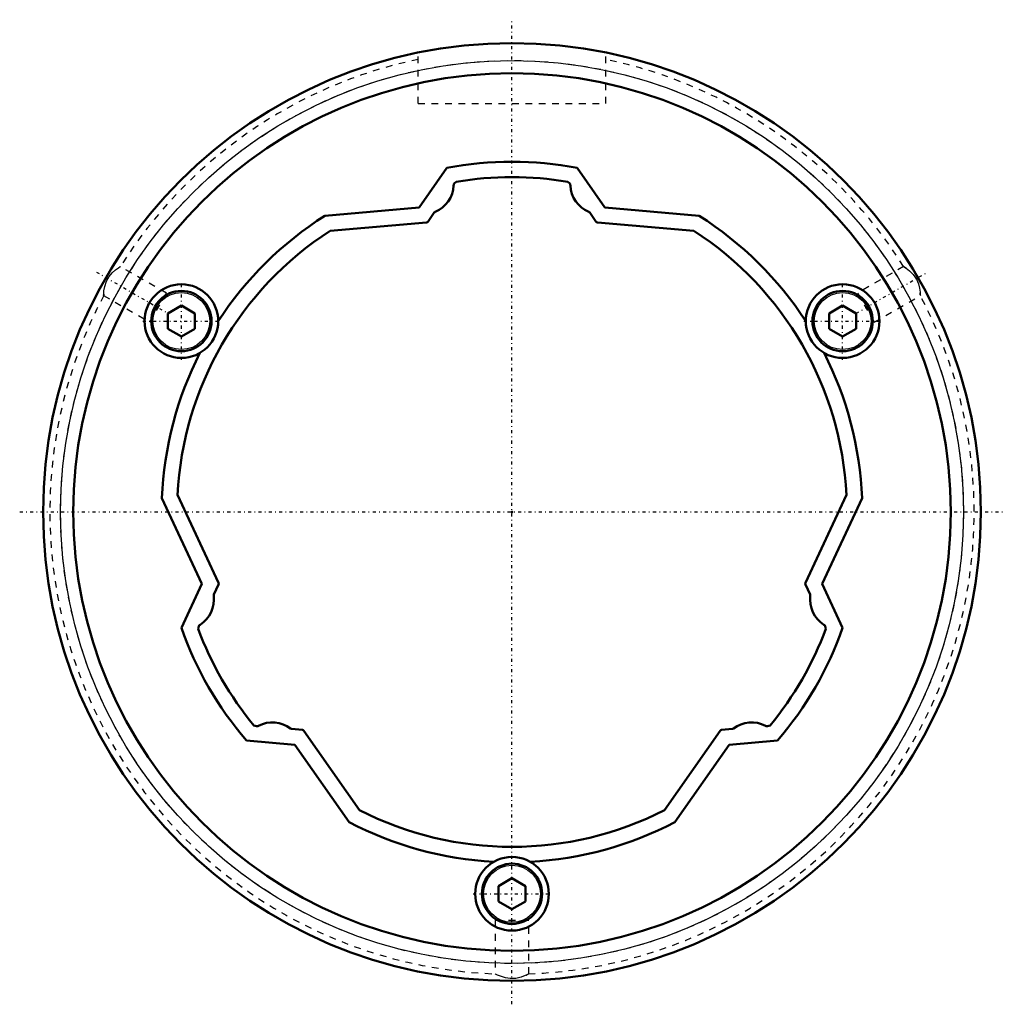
# Model space of a CAD drawing. Header units: millimetres. Extents: x -73 to 74, y -74 to 73.
import ezdxf

# ---------------------------------------------------------------- set-up
doc = ezdxf.new("R2010")
doc.units = ezdxf.units.MM
doc.linetypes.add('Center', pattern=[1.5, 0.45, -0.5, 0.05, -0.5])
doc.linetypes.add('Dashed', pattern=[2, 1, -1])
for name, color, linetype, lineweight in [('2d ConnectionPoints', 7, 'Continuous', 50), ('AM_0', 7, 'Continuous', 50), ('AM_4', 3, 'Continuous', 25), ('AM_7', 7, 'Center', 25), ('AM_9', 6, 'Dashed', 25)]:
    doc.layers.add(name, color=color, linetype=linetype, lineweight=lineweight)

# ---------------------------------------------------------------- blocks, each defined once
blk = doc.blocks.new('1_100L_cylinder_0_in_SLS100L1185_00__2')
at = {"layer": 'AM_0'}
for p, q in [((-9.72, 51.39), (-13.88, 45.45)), ((13.88, 45.45), (9.72, 51.39)), ((-13.88, 45.45), (-27.93, 44.22)), ((27.93, 44.22), (13.88, 45.45)), ((-49.36, 30.81), (-51.36, 29.65)), ((-51.36, 29.65), (-51.36, 27.35)), ((-47.36, 29.65), (-49.36, 30.81)), ((-47.36, 27.35), (-47.36, 29.65)), ((49.36, 30.81), (47.36, 29.65)), ((47.36, 29.65), (47.36, 27.35)), ((51.36, 29.65), (49.36, 30.81)), ((51.36, 27.35), (51.36, 29.65)), ((-51.36, 27.35), (-49.36, 26.19)), ((-49.36, 26.19), (-47.36, 27.35)), ((47.36, 27.35), (49.36, 26.19)), ((49.36, 26.19), (51.36, 27.35)), ((-52.26, 2.08), (-46.3, -10.7)), ((46.3, -10.7), (52.26, 2.08)), ((-46.3, -10.7), (-49.36, -17.28)), ((49.36, -17.28), (46.3, -10.7)), ((-39.64, -34.11), (-32.42, -34.74)), ((-32.42, -34.74), (-24.33, -46.3)), ((24.33, -46.3), (32.42, -34.74)), ((32.42, -34.74), (39.64, -34.11)), ((0, -54.69), (-2, -55.85)), ((-2, -55.85), (-2, -58.15)), ((2, -55.85), (0, -54.69)), ((2, -58.15), (2, -55.85)), ((-2, -58.15), (0, -59.31)), ((0, -59.31), (2, -58.15))]:
    blk.add_line(p, q, dxfattribs=at)
for centre, radius in [((0, 0), 70), ((0, 0), 65.5), ((-49.36, 28.5), 5.5), ((49.36, 28.5), 5.5), ((-49.36, 28.5), 4.5), ((49.36, 28.5), 4.5), ((0, -57), 5.5), ((0, -57), 4.5)]:
    blk.add_circle(centre, radius, dxfattribs=at)
for start, end in [(79.2907, 100.7093), (122.2767, 147.0021), (32.9979, 57.7233), (152.9979, 177.7233), (2.2767, 27.0021), (199.2907, 220.7093), (319.2907, 340.7093), (242.2767, 267.002), (272.998, 297.7233)]:
    blk.add_arc((0, 0), 52.3, start, end, dxfattribs=at)
at = {"layer": 'AM_4'}
for centre, radius in [((0, 0), 67.4), ((-49.36, 28.5), 4.25), ((49.36, 28.5), 4.25), ((0, -57), 4.25)]:
    blk.add_circle(centre, radius, dxfattribs=at)
at = {"layer": 'AM_7'}
for p, q in [((0, -73.5), (0, 73.5)), ((-62.04, 35.82), (-51.41, 29.68)), ((51.41, 29.68), (62.04, 35.82)), ((-49.36, 22.72), (-49.36, 34.27)), ((49.36, 22.72), (49.36, 34.27)), ((-55.14, 28.5), (-43.59, 28.5)), ((43.59, 28.5), (55.14, 28.5)), ((-73.5, 0), (73.5, 0)), ((-5.78, -57), (5.77, -57))]:
    blk.add_line(p, q, dxfattribs=at)
at = {"layer": 'AM_9'}
for p, q in [((-14, 61), (-14, 68.59)), ((14, 61), (14, 68.59)), ((-14, 61), (14, 61)), ((-51.58, 32.67), (-58.48, 36.65)), ((58.47, 36.64), (51.58, 32.67)), ((-60.96, 32.54), (-60.96, 32.36)), ((-54.08, 28.33), (-51.58, 32.67)), ((51.58, 32.67), (54.08, 28.33)), ((60.95, 32.65), (60.95, 32.7)), ((-60.98, 32.32), (-54.08, 28.33)), ((54.08, 28.33), (60.98, 32.32)), ((2.5, -61), (-2.5, -61)), ((-2.5, -61), (-2.5, -68.97)), ((2.5, -68.97), (2.5, -61)), ((2.11, -69.15), (2.28, -69.07)), ((2.06, -69.18), (2.11, -69.15))]:
    blk.add_line(p, q, dxfattribs=at)
for points in [[(-60.97, 32.31), (-60.97, 32.33), (-60.96, 32.55), (-60.92, 33), (-60.8, 33.67), (-60.52, 34.48), (-60.12, 35.17), (-59.68, 35.7), (-59.19, 36.13), (-58.73, 36.47), (-58.49, 36.63), (-58.47, 36.64)], [(58.91, 36.35), (58.61, 36.55), (58.47, 36.64), (58.47, 36.64)], [(58.47, 36.64), (58.58, 36.57), (58.87, 36.38), (59.34, 36.01), (59.91, 35.44), (60.39, 34.75), (60.67, 34.08), (60.85, 33.44), (60.93, 32.83), (60.96, 32.41), (60.97, 32.31)], [(60.96, 32.4), (60.96, 32.5), (60.95, 32.65)], [(2.5, -68.95), (2.49, -68.96), (2.34, -69.04), (1.97, -69.21), (1.37, -69.44), (0.56, -69.63), (-0.26, -69.66), (-0.96, -69.56), (-1.59, -69.37), (-2.14, -69.14), (-2.45, -68.98), (-2.5, -68.95)]]:
    blk.add_lwpolyline(points, dxfattribs=at)
blk.add_circle((0, 0), 67.4, dxfattribs=at)
for start, end in [(101.7035, 147.9486), (32.0761, 78.2971), (152.0539, 267.9498), (272.0594, 27.9423)]:
    blk.add_arc((0, 0), 69, start, end, dxfattribs=at)
blk = doc.blocks.new('2_100_L185__0_in_SLS100L1185_00__2')
at = {"layer": 'AM_0'}
for p, q in [((-8.7, 48.84), (-8.71, 48.74)), ((-8.34, 49.3), (-8.62, 49.02)), ((8.62, 49.02), (8.34, 49.3)), ((8.71, 48.74), (8.7, 48.84)), ((-11.6, 44.7), (-12.53, 43.36)), ((12.53, 43.36), (11.6, 44.7)), ((-12.75, 43.24), (-27.17, 41.98)), ((27.17, 41.98), (12.75, 43.24)), ((-49.94, 2.54), (-43.82, -10.58)), ((43.82, -10.58), (49.94, 2.54)), ((-43.82, -10.83), (-44.51, -12.31)), ((44.51, -12.31), (43.82, -10.83)), ((-46.76, -17.05), (-46.86, -17.43)), ((-46.57, -16.83), (-46.65, -16.88)), ((46.65, -16.88), (46.57, -16.83)), ((46.86, -17.43), (46.76, -17.05)), ((-38.52, -31.87), (-38.15, -31.97)), ((-37.94, -31.96), (-37.86, -31.92)), ((37.86, -31.92), (37.94, -31.96)), ((38.15, -31.97), (38.52, -31.87)), ((-32.91, -32.39), (-31.29, -32.53)), ((-31.07, -32.66), (-22.77, -44.51)), ((22.77, -44.51), (31.07, -32.66)), ((31.29, -32.53), (32.91, -32.39))]:
    blk.add_line(p, q, dxfattribs=at)
for centre, radius, start, end in [((0, 0), 50, 80.3982, 99.6017), ((-13.21, 48.95), 4.5, 292.7469, 357.3325), ((-8.4, 48.81), 0.3, 134.9941, 174.9934), ((8.4, 48.81), 0.3, 5.0065, 45.0058), ((13.21, 48.95), 4.5, 182.6674, 247.2531), ((-11.35, 44.53), 0.3, 112.7334, 144.9988), ((11.35, 44.53), 0.3, 35.0012, 67.2666), ((-12.78, 43.54), 0.3, 275.0081, 325.0038), ((12.78, 43.54), 0.3, 214.9948, 264.9919), ((0, 0), 50, 122.9093, 177.0907), ((0, 0), 50, 2.9093, 57.0907), ((-44.09, -10.7), 0.3, 334.9948, 24.9919), ((44.09, -10.7), 0.3, 155.0081, 205.0038), ((-49, -13.04), 4.5, 302.6674, 7.2531), ((-44.24, -12.43), 0.3, 155.0012, 187.2666), ((49, -13.04), 4.5, 172.7469, 237.3325), ((44.24, -12.43), 0.3, 352.7334, 24.9988), ((0, 0), 50, 200.3982, 219.6017), ((-46.47, -17.13), 0.3, 125.0065, 165.0058), ((0, 0), 50, 320.3982, 339.6017), ((46.47, -17.13), 0.3, 14.9941, 54.9934), ((-38.07, -31.68), 0.3, 254.9941, 294.9934), ((-35.79, -35.91), 4.5, 52.7469, 117.3325), ((-32.89, -32.09), 0.3, 232.7333, 264.9988), ((32.89, -32.09), 0.3, 275.0012, 307.2666), ((35.79, -35.91), 4.5, 62.6674, 127.2531), ((38.07, -31.68), 0.3, 245.0065, 285.0058), ((-31.32, -32.83), 0.3, 35.0081, 85.0038), ((31.32, -32.83), 0.3, 94.9948, 144.9919), ((0, 0), 50, 242.9093, 297.0907)]:
    blk.add_arc(centre, radius, start, end, dxfattribs=at)

msp = doc.modelspace()

# ---------------------------------------------------------------- linework, layer by layer
at = {"layer": '2d ConnectionPoints'}
msp.add_point((0, 0), dxfattribs=at)

# ---------------------------------------------------------------- block references
for name in ['1_100L_cylinder_0_in_SLS100L1185_00__2', '2_100_L185__0_in_SLS100L1185_00__2']:
    msp.add_blockref(name, (0, 0))

doc.saveas('drawing.dxf')
